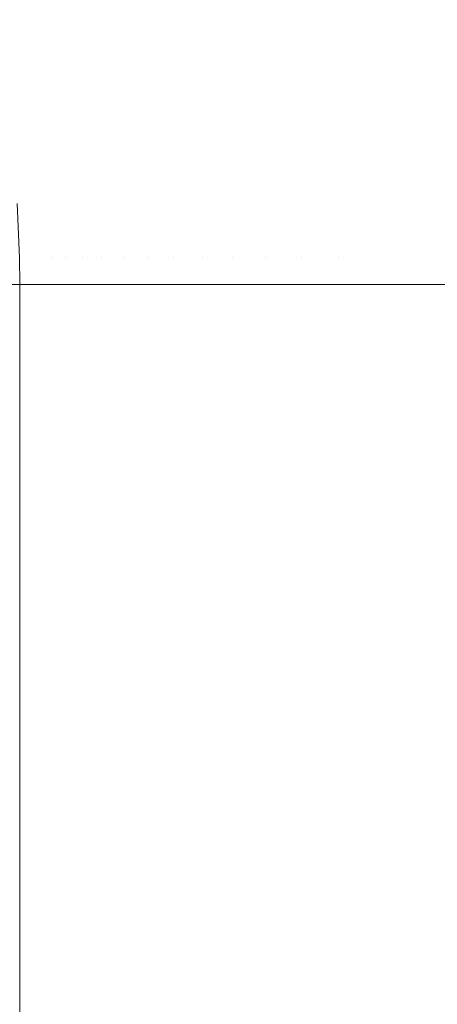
# Model space of a CAD drawing. Header units: centimetres. Extents: x -25.9 to 27.4, y -25.9 to -24.1.
# Tile 96 of 200: x -8.0286 to -7.9979, y -24.2128 to -24.1406. Entities that reach past the tile are written whole.
import ezdxf

# ---------------------------------------------------------------- set-up
doc = ezdxf.new("R2010")
doc.units = ezdxf.units.CM
doc.header["$LTSCALE"] = 2.54
doc.layers.add('Lucido design-1', color=7, linetype='Continuous')

# ---------------------------------------------------------------- blocks, each defined once
blk = doc.blocks.new('Gruppo-4-1')
at = {"color": 7, "linetype": 'Continuous', "lineweight": 9}
for points, invisible_edges in [([(-8.029413, -24.13819, 707.938491), (-8.028541, -24.13819, 707.942873), (-8.027764, -24.142123, 707.942701), (-8.028629, -24.142123, 707.938353)], 15), ([(-8.028541, -24.13819, 707.942873), (-8.027479, -24.13819, 707.947213), (-8.02671, -24.142123, 707.947007), (-8.027764, -24.142123, 707.942701)], 15), ([(-8.027479, -24.13819, 707.947213), (-8.026229, -24.13819, 707.951503), (-8.025469, -24.142123, 707.951263), (-8.02671, -24.142123, 707.947007)], 15), ([(-8.026229, -24.13819, 707.951503), (-8.024793, -24.13819, 707.955734), (-8.024044, -24.142123, 707.955461), (-8.025469, -24.142123, 707.951263)], 15), ([(-8.024793, -24.13819, 707.955734), (-8.023173, -24.13819, 707.959898), (-8.022438, -24.142123, 707.959593), (-8.024044, -24.142123, 707.955461)], 15), ([(-8.023173, -24.13819, 707.959898), (-8.021374, -24.13819, 707.963988), (-8.020652, -24.142123, 707.963651), (-8.022438, -24.142123, 707.959593)], 15), ([(-8.021374, -24.13819, 707.963988), (-8.019398, -24.13819, 707.967995), (-8.018691, -24.142123, 707.967627), (-8.020652, -24.142123, 707.963651)], 15), ([(-8.019398, -24.13819, 707.967995), (-8.017249, -24.13819, 707.971912), (-8.016559, -24.142123, 707.971514), (-8.018691, -24.142123, 707.967627)], 15), ([(-8.017249, -24.13819, 707.971912), (-8.014931, -24.13819, 707.975732), (-8.014259, -24.142123, 707.975304), (-8.016559, -24.142123, 707.971514)], 15), ([(-8.014931, -24.13819, 707.975732), (-8.012449, -24.13819, 707.979447), (-8.011796, -24.142123, 707.97899), (-8.014259, -24.142123, 707.975304)], 15), ([(-8.012449, -24.13819, 707.979447), (-8.009807, -24.13819, 707.98305), (-8.009175, -24.142123, 707.982565), (-8.011796, -24.142123, 707.97899)], 15), ([(-8.009807, -24.13819, 707.98305), (-8.00701, -24.13819, 707.986535), (-8.0064, -24.142123, 707.986023), (-8.009175, -24.142123, 707.982565)], 15), ([(-8.00701, -24.13819, 707.986535), (-8.004064, -24.13819, 707.989894), (-8.003477, -24.142123, 707.989356), (-8.0064, -24.142123, 707.986023)], 15), ([(-8.004064, -24.13819, 707.989894), (-8.000974, -24.13819, 707.993121), (-8.000411, -24.142123, 707.992558), (-8.003477, -24.142123, 707.989356)], 15), ([(-8.000974, -24.13819, 707.993121), (-7.997747, -24.13819, 707.996211), (-7.997209, -24.142123, 707.995624), (-8.000411, -24.142123, 707.992558)], 15), ([(-25.828561, -24.139011, 708.418481), (-25.828561, -24.142637, 708.419178), (27.271439, -24.142637, 708.419178), (27.271439, -24.139011, 708.418481)], 10), ([(27.271439, -24.143232, 708.419293), (27.271439, -24.142637, 708.419178), (-25.828561, -24.142637, 708.419178), (-25.828561, -24.143232, 708.419293)], 10), ([(-8.029303, -24.142123, 707.933971), (-8.028629, -24.142123, 707.938353), (-8.028001, -24.146081, 707.938242), (-8.028671, -24.146081, 707.933888)], 15), ([(-8.028629, -24.142123, 707.938353), (-8.027764, -24.142123, 707.942701), (-8.027141, -24.146081, 707.942563), (-8.028001, -24.146081, 707.938242)], 15), ([(-8.027764, -24.142123, 707.942701), (-8.02671, -24.142123, 707.947007), (-8.026094, -24.146081, 707.946842), (-8.027141, -24.146081, 707.942563)], 15), ([(-8.02671, -24.142123, 707.947007), (-8.025469, -24.142123, 707.951263), (-8.024862, -24.146081, 707.951072), (-8.026094, -24.146081, 707.946842)], 15), ([(-8.025469, -24.142123, 707.951263), (-8.024044, -24.142123, 707.955461), (-8.023445, -24.146081, 707.955243), (-8.024862, -24.146081, 707.951072)], 15), ([(-8.024044, -24.142123, 707.955461), (-8.022438, -24.142123, 707.959593), (-8.021849, -24.146081, 707.959349), (-8.023445, -24.146081, 707.955243)], 15), ([(-8.022438, -24.142123, 707.959593), (-8.020652, -24.142123, 707.963651), (-8.020074, -24.146081, 707.963382), (-8.021849, -24.146081, 707.959349)], 15), ([(-8.020652, -24.142123, 707.963651), (-8.018691, -24.142123, 707.967627), (-8.018126, -24.146081, 707.967333), (-8.020074, -24.146081, 707.963382)], 15), ([(-8.018691, -24.142123, 707.967627), (-8.016559, -24.142123, 707.971514), (-8.016007, -24.146081, 707.971195), (-8.018126, -24.146081, 707.967333)], 15), ([(-8.016559, -24.142123, 707.971514), (-8.014259, -24.142123, 707.975304), (-8.013722, -24.146081, 707.974961), (-8.016007, -24.146081, 707.971195)], 15), ([(-8.014259, -24.142123, 707.975304), (-8.011796, -24.142123, 707.97899), (-8.011274, -24.146081, 707.978624), (-8.013722, -24.146081, 707.974961)], 15), ([(-8.011796, -24.142123, 707.97899), (-8.009175, -24.142123, 707.982565), (-8.008669, -24.146081, 707.982177), (-8.011274, -24.146081, 707.978624)], 15), ([(-8.009175, -24.142123, 707.982565), (-8.0064, -24.142123, 707.986023), (-8.005912, -24.146081, 707.985613), (-8.008669, -24.146081, 707.982177)], 15), ([(-8.0064, -24.142123, 707.986023), (-8.003477, -24.142123, 707.989356), (-8.003007, -24.146081, 707.988925), (-8.005912, -24.146081, 707.985613)], 15), ([(-8.003477, -24.142123, 707.989356), (-8.000411, -24.142123, 707.992558), (-7.99996, -24.146081, 707.992107), (-8.003007, -24.146081, 707.988925)], 15), ([(-8.000411, -24.142123, 707.992558), (-7.997209, -24.142123, 707.995624), (-7.996778, -24.146081, 707.995154), (-7.99996, -24.146081, 707.992107)], 15), ([(-25.828561, -24.143232, 708.419293), (-25.828561, -24.146949, 708.419843), (27.271439, -24.146949, 708.419843), (27.271439, -24.143232, 708.419293)], 10), ([(-8.029151, -24.146081, 707.929509), (-8.028671, -24.146081, 707.933888), (-8.028197, -24.150055, 707.933826), (-8.028675, -24.150055, 707.929467)], 15), ([(-8.028671, -24.146081, 707.933888), (-8.028001, -24.146081, 707.938242), (-8.02753, -24.150055, 707.938159), (-8.028197, -24.150055, 707.933826)], 15), ([(-8.028001, -24.146081, 707.938242), (-8.027141, -24.146081, 707.942563), (-8.026675, -24.150055, 707.94246), (-8.02753, -24.150055, 707.938159)], 15), ([(-8.027141, -24.146081, 707.942563), (-8.026094, -24.146081, 707.946842), (-8.025633, -24.150055, 707.946719), (-8.026675, -24.150055, 707.94246)], 15), ([(-8.026094, -24.146081, 707.946842), (-8.024862, -24.146081, 707.951072), (-8.024406, -24.150055, 707.950928), (-8.025633, -24.150055, 707.946719)], 15), ([(-8.024862, -24.146081, 707.951072), (-8.023445, -24.146081, 707.955243), (-8.022997, -24.150055, 707.95508), (-8.024406, -24.150055, 707.950928)], 15), ([(-8.023445, -24.146081, 707.955243), (-8.021849, -24.146081, 707.959349), (-8.021407, -24.150055, 707.959167), (-8.022997, -24.150055, 707.95508)], 15), ([(-8.021849, -24.146081, 707.959349), (-8.020074, -24.146081, 707.963382), (-8.019642, -24.150055, 707.96318), (-8.021407, -24.150055, 707.959167)], 15), ([(-8.020074, -24.146081, 707.963382), (-8.018126, -24.146081, 707.967333), (-8.017702, -24.150055, 707.967112), (-8.019642, -24.150055, 707.96318)], 15), ([(-8.018126, -24.146081, 707.967333), (-8.016007, -24.146081, 707.971195), (-8.015593, -24.150055, 707.970956), (-8.017702, -24.150055, 707.967112)], 15), ([(-8.016007, -24.146081, 707.971195), (-8.013722, -24.146081, 707.974961), (-8.013319, -24.150055, 707.974705), (-8.015593, -24.150055, 707.970956)], 15), ([(-8.013722, -24.146081, 707.974961), (-8.011274, -24.146081, 707.978624), (-8.010883, -24.150055, 707.97835), (-8.013319, -24.150055, 707.974705)], 15), ([(-8.011274, -24.146081, 707.978624), (-8.008669, -24.146081, 707.982177), (-8.00829, -24.150055, 707.981886), (-8.010883, -24.150055, 707.97835)], 15), ([(-8.008669, -24.146081, 707.982177), (-8.005912, -24.146081, 707.985613), (-8.005546, -24.150055, 707.985306), (-8.00829, -24.150055, 707.981886)], 15), ([(-8.005912, -24.146081, 707.985613), (-8.003007, -24.146081, 707.988925), (-8.002655, -24.150055, 707.988602), (-8.005546, -24.150055, 707.985306)], 15), ([(-8.003007, -24.146081, 707.988925), (-7.99996, -24.146081, 707.992107), (-7.999623, -24.150055, 707.99177), (-8.002655, -24.150055, 707.988602)], 15), ([(-7.99996, -24.146081, 707.992107), (-7.996778, -24.146081, 707.995154), (-7.996455, -24.150055, 707.994802), (-7.999623, -24.150055, 707.99177)], 15), ([(27.271439, -24.147491, 708.419923), (27.271439, -24.146949, 708.419843), (-25.828561, -24.146949, 708.419843), (-25.828561, -24.147491, 708.419923)], 10), ([(-25.828561, -24.147491, 708.419923), (-25.828561, -24.151285, 708.420318), (27.271439, -24.151285, 708.420318), (27.271439, -24.147491, 708.419923)], 10), ([(-8.028962, -24.150055, 707.925092), (-8.028675, -24.150055, 707.929467), (-8.028358, -24.154039, 707.92944), (-8.028644, -24.154039, 707.925078)], 15), ([(-8.028675, -24.150055, 707.929467), (-8.028197, -24.150055, 707.933826), (-8.027882, -24.154039, 707.933784), (-8.028358, -24.154039, 707.92944)], 15), ([(-8.028197, -24.150055, 707.933826), (-8.02753, -24.150055, 707.938159), (-8.027217, -24.154039, 707.938104), (-8.027882, -24.154039, 707.933784)], 15), ([(-8.02753, -24.150055, 707.938159), (-8.026675, -24.150055, 707.94246), (-8.026365, -24.154039, 707.942391), (-8.027217, -24.154039, 707.938104)], 15), ([(-8.026675, -24.150055, 707.94246), (-8.025633, -24.150055, 707.946719), (-8.025326, -24.154039, 707.946636), (-8.026365, -24.154039, 707.942391)], 15), ([(-8.025633, -24.150055, 707.946719), (-8.024406, -24.150055, 707.950928), (-8.024103, -24.154039, 707.950832), (-8.025326, -24.154039, 707.946636)], 15), ([(-8.024406, -24.150055, 707.950928), (-8.022997, -24.150055, 707.95508), (-8.022698, -24.154039, 707.954971), (-8.024103, -24.154039, 707.950832)], 15), ([(-8.022997, -24.150055, 707.95508), (-8.021407, -24.150055, 707.959167), (-8.021114, -24.154039, 707.959045), (-8.022698, -24.154039, 707.954971)], 15), ([(-8.021407, -24.150055, 707.959167), (-8.019642, -24.150055, 707.96318), (-8.019353, -24.154039, 707.963045), (-8.021114, -24.154039, 707.959045)], 15), ([(-8.019642, -24.150055, 707.96318), (-8.017702, -24.150055, 707.967112), (-8.01742, -24.154039, 707.966965), (-8.019353, -24.154039, 707.963045)], 15), ([(-8.017702, -24.150055, 707.967112), (-8.015593, -24.150055, 707.970956), (-8.015318, -24.154039, 707.970797), (-8.01742, -24.154039, 707.966965)], 15), ([(-8.015593, -24.150055, 707.970956), (-8.013319, -24.150055, 707.974705), (-8.013051, -24.154039, 707.974534), (-8.015318, -24.154039, 707.970797)], 15), ([(-8.013319, -24.150055, 707.974705), (-8.010883, -24.150055, 707.97835), (-8.010622, -24.154039, 707.978168), (-8.013051, -24.154039, 707.974534)], 15), ([(-8.010883, -24.150055, 707.97835), (-8.00829, -24.150055, 707.981886), (-8.008038, -24.154039, 707.981693), (-8.010622, -24.154039, 707.978168)], 15), ([(-8.00829, -24.150055, 707.981886), (-8.005546, -24.150055, 707.985306), (-8.005302, -24.154039, 707.985101), (-8.008038, -24.154039, 707.981693)], 15), ([(-8.005546, -24.150055, 707.985306), (-8.002655, -24.150055, 707.988602), (-8.00242, -24.154039, 707.988388), (-8.005302, -24.154039, 707.985101)], 15), ([(-8.002655, -24.150055, 707.988602), (-7.999623, -24.150055, 707.99177), (-7.999398, -24.154039, 707.991545), (-8.00242, -24.154039, 707.988388)], 15), ([(-7.999623, -24.150055, 707.99177), (-7.996455, -24.150055, 707.994802), (-7.996241, -24.154039, 707.994567), (-7.999398, -24.154039, 707.991545)], 15), ([(27.271439, -24.151781, 708.42037), (27.271439, -24.151285, 708.420318), (-25.828561, -24.151285, 708.420318), (-25.828561, -24.151781, 708.42037)], 10), ([(-25.828561, -24.151781, 708.42037), (-25.828561, -24.155639, 708.420605), (27.271439, -24.155639, 708.420605), (27.271439, -24.151781, 708.42037)], 10), ([(-8.028739, -24.154039, 707.920708), (-8.028644, -24.154039, 707.925078), (-8.028486, -24.158028, 707.925071), (-8.028581, -24.158028, 707.920708)], 7), ([(-8.028644, -24.154039, 707.925078), (-8.028358, -24.154039, 707.92944), (-8.0282, -24.158028, 707.929426), (-8.028486, -24.158028, 707.925071)], 15), ([(-8.028358, -24.154039, 707.92944), (-8.027882, -24.154039, 707.933784), (-8.027725, -24.158028, 707.933764), (-8.0282, -24.158028, 707.929426)], 15), ([(-8.027882, -24.154039, 707.933784), (-8.027217, -24.154039, 707.938104), (-8.027061, -24.158028, 707.938077), (-8.027725, -24.158028, 707.933764)], 15), ([(-8.027217, -24.154039, 707.938104), (-8.026365, -24.154039, 707.942391), (-8.02621, -24.158028, 707.942357), (-8.027061, -24.158028, 707.938077)], 15), ([(-8.026365, -24.154039, 707.942391), (-8.025326, -24.154039, 707.946636), (-8.025173, -24.158028, 707.946595), (-8.02621, -24.158028, 707.942357)], 15), ([(-8.025326, -24.154039, 707.946636), (-8.024103, -24.154039, 707.950832), (-8.023952, -24.158028, 707.950785), (-8.025173, -24.158028, 707.946595)], 15), ([(-8.024103, -24.154039, 707.950832), (-8.022698, -24.154039, 707.954971), (-8.022549, -24.158028, 707.954917), (-8.023952, -24.158028, 707.950785)], 15), ([(-8.022698, -24.154039, 707.954971), (-8.021114, -24.154039, 707.959045), (-8.020967, -24.158028, 707.958984), (-8.022549, -24.158028, 707.954917)], 15), ([(-8.021114, -24.154039, 707.959045), (-8.019353, -24.154039, 707.963045), (-8.01921, -24.158028, 707.962978), (-8.020967, -24.158028, 707.958984)], 15), ([(-8.019353, -24.154039, 707.963045), (-8.01742, -24.154039, 707.966965), (-8.01728, -24.158028, 707.966892), (-8.01921, -24.158028, 707.962978)], 15), ([(-8.01742, -24.154039, 707.966965), (-8.015318, -24.154039, 707.970797), (-8.015181, -24.158028, 707.970718), (-8.01728, -24.158028, 707.966892)], 15), ([(-8.015318, -24.154039, 707.970797), (-8.013051, -24.154039, 707.974534), (-8.012917, -24.158028, 707.974449), (-8.015181, -24.158028, 707.970718)], 15), ([(-8.013051, -24.154039, 707.974534), (-8.010622, -24.154039, 707.978168), (-8.010493, -24.158028, 707.978077), (-8.012917, -24.158028, 707.974449)], 15), ([(-8.010622, -24.154039, 707.978168), (-8.008038, -24.154039, 707.981693), (-8.007912, -24.158028, 707.981596), (-8.010493, -24.158028, 707.978077)], 15), ([(-8.008038, -24.154039, 707.981693), (-8.005302, -24.154039, 707.985101), (-8.005181, -24.158028, 707.985), (-8.007912, -24.158028, 707.981596)], 15), ([(-8.005302, -24.154039, 707.985101), (-8.00242, -24.154039, 707.988388), (-8.002303, -24.158028, 707.988281), (-8.005181, -24.158028, 707.985)], 15), ([(-8.00242, -24.154039, 707.988388), (-7.999398, -24.154039, 707.991545), (-7.999286, -24.158028, 707.991433), (-8.002303, -24.158028, 707.988281)], 15), ([(-7.999398, -24.154039, 707.991545), (-7.996241, -24.154039, 707.994567), (-7.996134, -24.158028, 707.994451), (-7.999286, -24.158028, 707.991433)], 15), ([(27.271439, -24.156084, 708.420632), (27.271439, -24.155639, 708.420605), (-25.828561, -24.155639, 708.420605), (-25.828561, -24.156084, 708.420632)], 10), ([(-25.828561, -24.156084, 708.420632), (-25.828561, -24.16, 708.420708), (27.271439, -24.16, 708.420708), (27.271439, -24.156084, 708.420632)], 8), ([(-8.028494, -24.16, 707.923783), (-8.028561, -24.16, 707.920708), (-8.028581, -24.158028, 707.920708), (-8.028486, -24.158028, 707.925071)], 12), ([(-8.028486, -24.158028, 707.925071), (-8.028466, -24.16, 707.92507), (-8.028494, -24.16, 707.923783)], 9), ([(-8.028279, -24.16, 707.927927), (-8.028466, -24.16, 707.92507), (-8.028486, -24.158028, 707.925071), (-8.0282, -24.158028, 707.929426)], 14), ([(-8.0282, -24.158028, 707.929426), (-8.028181, -24.16, 707.929424), (-8.028279, -24.16, 707.927927)], 9), ([(-8.027892, -24.16, 707.932063), (-8.028181, -24.16, 707.929424), (-8.0282, -24.158028, 707.929426), (-8.027725, -24.158028, 707.933764)], 14), ([(-8.027725, -24.158028, 707.933764), (-8.027706, -24.16, 707.933761), (-8.027892, -24.16, 707.932063)], 9), ([(-8.027333, -24.16, 707.936182), (-8.027706, -24.16, 707.933761), (-8.027725, -24.158028, 707.933764), (-8.027061, -24.158028, 707.938077)], 14), ([(-8.027061, -24.158028, 707.938077), (-8.027042, -24.16, 707.938073), (-8.027333, -24.16, 707.936182)], 9), ([(-8.026603, -24.16, 707.940279), (-8.027042, -24.16, 707.938073), (-8.027061, -24.158028, 707.938077), (-8.02621, -24.158028, 707.942357)], 14), ([(-8.02621, -24.158028, 707.942357), (-8.026191, -24.16, 707.942352), (-8.026603, -24.16, 707.940279)], 9), ([(-8.02621, -24.158028, 707.942357), (-8.025173, -24.158028, 707.946595), (-8.025154, -24.16, 707.94659), (-8.025703, -24.16, 707.944345)], 11), ([(-8.025703, -24.16, 707.944345), (-8.026191, -24.16, 707.942352), (-8.02621, -24.158028, 707.942357)], 10), ([(-8.025173, -24.158028, 707.946595), (-8.023952, -24.158028, 707.950785), (-8.023933, -24.16, 707.950779), (-8.024634, -24.16, 707.948374)], 11), ([(-8.024634, -24.16, 707.948374), (-8.025154, -24.16, 707.94659), (-8.025173, -24.158028, 707.946595)], 10), ([(-8.023952, -24.158028, 707.950785), (-8.022549, -24.158028, 707.954917), (-8.022531, -24.16, 707.95491), (-8.023397, -24.16, 707.952358)], 11), ([(-8.023397, -24.16, 707.952358), (-8.023933, -24.16, 707.950779), (-8.023952, -24.158028, 707.950785)], 10), ([(-8.022549, -24.158028, 707.954917), (-8.020967, -24.158028, 707.958984), (-8.020949, -24.16, 707.958977), (-8.021994, -24.16, 707.956291)], 11), ([(-8.021994, -24.16, 707.956291), (-8.022531, -24.16, 707.95491), (-8.022549, -24.158028, 707.954917)], 10), ([(-8.020967, -24.158028, 707.958984), (-8.01921, -24.158028, 707.962978), (-8.019192, -24.16, 707.96297), (-8.020426, -24.16, 707.960165)], 11), ([(-8.020426, -24.16, 707.960165), (-8.020949, -24.16, 707.958977), (-8.020967, -24.158028, 707.958984)], 10), ([(-8.01921, -24.158028, 707.962978), (-8.01728, -24.158028, 707.966892), (-8.017263, -24.16, 707.966883), (-8.018697, -24.16, 707.963975)], 11), ([(-8.018697, -24.16, 707.963975), (-8.019192, -24.16, 707.96297), (-8.01921, -24.158028, 707.962978)], 10), ([(-8.01728, -24.158028, 707.966892), (-8.015181, -24.158028, 707.970718), (-8.015164, -24.16, 707.970708), (-8.016808, -24.16, 707.967712)], 11), ([(-8.016808, -24.16, 707.967712), (-8.017263, -24.16, 707.966883), (-8.01728, -24.158028, 707.966892)], 10), ([(-8.015181, -24.158028, 707.970718), (-8.012917, -24.158028, 707.974449), (-8.012901, -24.16, 707.974438), (-8.014762, -24.16, 707.971371)], 11), ([(-8.014762, -24.16, 707.971371), (-8.015164, -24.16, 707.970708), (-8.015181, -24.158028, 707.970718)], 10), ([(-8.012917, -24.158028, 707.974449), (-8.010493, -24.158028, 707.978077), (-8.010477, -24.16, 707.978066), (-8.012563, -24.16, 707.974944)], 11), ([(-8.012563, -24.16, 707.974944), (-8.012901, -24.16, 707.974438), (-8.012917, -24.158028, 707.974449)], 10), ([(-8.010493, -24.158028, 707.978077), (-8.007912, -24.158028, 707.981596), (-8.007897, -24.16, 707.981585), (-8.010213, -24.16, 707.978425)], 11), ([(-8.010213, -24.16, 707.978425), (-8.010477, -24.16, 707.978066), (-8.010493, -24.158028, 707.978077)], 10), ([(-8.007912, -24.158028, 707.981596), (-8.005181, -24.158028, 707.985), (-8.005166, -24.16, 707.984987), (-8.007717, -24.16, 707.981809)], 11), ([(-8.007717, -24.16, 707.981809), (-8.007897, -24.16, 707.981585), (-8.007912, -24.158028, 707.981596)], 10), ([(-8.0023, -24.16, 707.988255), (-8.005078, -24.16, 707.985087), (-8.005181, -24.158028, 707.985), (-8.002303, -24.158028, 707.988281)], 14), ([(-8.005078, -24.16, 707.985087), (-8.005166, -24.16, 707.984987), (-8.005181, -24.158028, 707.985)], 10), ([(-8.002303, -24.158028, 707.988281), (-8.002289, -24.16, 707.988267), (-8.0023, -24.16, 707.988255)], 9), ([(-7.999384, -24.16, 707.991302), (-8.002289, -24.16, 707.988267), (-8.002303, -24.158028, 707.988281), (-7.999286, -24.158028, 707.991433)], 14), ([(-7.999286, -24.158028, 707.991433), (-7.999272, -24.16, 707.991419), (-7.999384, -24.16, 707.991302)], 9), ([(-7.996339, -24.16, 707.994227), (-7.999272, -24.16, 707.991419), (-7.999286, -24.158028, 707.991433), (-7.996134, -24.158028, 707.994451)], 14), ([(-8.028561, -24.16, 707.920708), (-8.028494, -24.16, 707.923783), (-8.028496, -25.36, 707.923783), (-8.02856, -25.36, 707.921253)], 10), ([(-8.02856, -25.36, 707.921253), (-8.028561, -25.36, 707.920708), (-8.028561, -24.16, 707.920708)], 8), ([(-8.028461, -25.36, 707.925183), (-8.028496, -25.36, 707.923783), (-8.028494, -24.16, 707.923783), (-8.028466, -24.16, 707.92507)], 10), ([(-8.028466, -24.16, 707.92507), (-8.028279, -24.16, 707.927927), (-8.028282, -25.36, 707.927928), (-8.028461, -25.36, 707.925183)], 10), ([(-8.028195, -25.36, 707.929258), (-8.028282, -25.36, 707.927928), (-8.028279, -24.16, 707.927927), (-8.028181, -24.16, 707.929424)], 10), ([(-8.028181, -24.16, 707.929424), (-8.027892, -24.16, 707.932063), (-8.027897, -25.36, 707.932064), (-8.028195, -25.36, 707.929258)], 10), ([(-8.027763, -25.36, 707.933322), (-8.027897, -25.36, 707.932064), (-8.027892, -24.16, 707.932063), (-8.027706, -24.16, 707.933761)], 10), ([(-8.027706, -24.16, 707.933761), (-8.027333, -24.16, 707.936182), (-8.027339, -25.36, 707.936183), (-8.027763, -25.36, 707.933322)], 10), ([(-8.027164, -25.36, 707.937369), (-8.027339, -25.36, 707.936183), (-8.027333, -24.16, 707.936182), (-8.027042, -24.16, 707.938073)], 10), ([(-8.02661, -25.36, 707.94028), (-8.027164, -25.36, 707.937369), (-8.027042, -24.16, 707.938073)], 10), ([(-8.027042, -24.16, 707.938073), (-8.026603, -24.16, 707.940279), (-8.02661, -25.36, 707.94028)], 10), ([(-8.026399, -25.36, 707.941392), (-8.02661, -25.36, 707.94028), (-8.026603, -24.16, 707.940279), (-8.026191, -24.16, 707.942352)], 10), ([(-8.025711, -25.36, 707.944347), (-8.026399, -25.36, 707.941392), (-8.026191, -24.16, 707.942352)], 10), ([(-8.026191, -24.16, 707.942352), (-8.025703, -24.16, 707.944345), (-8.025711, -25.36, 707.944347)], 10), ([(-8.025469, -25.36, 707.945383), (-8.025711, -25.36, 707.944347), (-8.025703, -24.16, 707.944345), (-8.025154, -24.16, 707.94659)], 10), ([(-8.024642, -25.36, 707.948376), (-8.025469, -25.36, 707.945383), (-8.025154, -24.16, 707.94659)], 10), ([(-8.025154, -24.16, 707.94659), (-8.024634, -24.16, 707.948374), (-8.024642, -25.36, 707.948376)], 10), ([(-8.024376, -25.36, 707.949337), (-8.024642, -25.36, 707.948376), (-8.024634, -24.16, 707.948374), (-8.023933, -24.16, 707.950779)], 10), ([(-8.023404, -25.36, 707.952361), (-8.024376, -25.36, 707.949337), (-8.023933, -24.16, 707.950779)], 10), ([(-8.023933, -24.16, 707.950779), (-8.023397, -24.16, 707.952358), (-8.023404, -25.36, 707.952361)], 10), ([(-8.02312, -25.36, 707.953245), (-8.023404, -25.36, 707.952361), (-8.023397, -24.16, 707.952358)], 10), ([(-8.02312, -25.36, 707.953245), (-8.023397, -24.16, 707.952358), (-8.022531, -24.16, 707.95491)], 9), ([(-8.022531, -24.16, 707.95491), (-8.022001, -25.36, 707.956294), (-8.02312, -25.36, 707.953245)], 9), ([(-8.022531, -24.16, 707.95491), (-8.021994, -24.16, 707.956291), (-8.022001, -25.36, 707.956294)], 10), ([(-8.021704, -25.36, 707.957103), (-8.022001, -25.36, 707.956294), (-8.021994, -24.16, 707.956291)], 10), ([(-8.021704, -25.36, 707.957103), (-8.021994, -24.16, 707.956291), (-8.020949, -24.16, 707.958977)], 9), ([(-8.020949, -24.16, 707.958977), (-8.020432, -25.36, 707.960168), (-8.021704, -25.36, 707.957103)], 9), ([(-8.020949, -24.16, 707.958977), (-8.020426, -24.16, 707.960165), (-8.020432, -25.36, 707.960168)], 10), ([(-8.020128, -25.36, 707.960902), (-8.020432, -25.36, 707.960168), (-8.020426, -24.16, 707.960165)], 10), ([(-8.020128, -25.36, 707.960902), (-8.020426, -24.16, 707.960165), (-8.019192, -24.16, 707.96297)], 9), ([(-8.019192, -24.16, 707.96297), (-8.018702, -25.36, 707.963978), (-8.020128, -25.36, 707.960902)], 9), ([(-8.019192, -24.16, 707.96297), (-8.018697, -24.16, 707.963975), (-8.018702, -25.36, 707.963978)], 10), ([(-8.018397, -25.36, 707.964636), (-8.018702, -25.36, 707.963978), (-8.018697, -24.16, 707.963975)], 10), ([(-8.018397, -25.36, 707.964636), (-8.018697, -24.16, 707.963975), (-8.017263, -24.16, 707.966883)], 9), ([(-8.017263, -24.16, 707.966883), (-8.016812, -25.36, 707.967715), (-8.018397, -25.36, 707.964636)], 9), ([(-8.017263, -24.16, 707.966883), (-8.016808, -24.16, 707.967712), (-8.016812, -25.36, 707.967715)], 10), ([(-8.016511, -25.36, 707.968299), (-8.016812, -25.36, 707.967715), (-8.016808, -24.16, 707.967712)], 10), ([(-8.016511, -25.36, 707.968299), (-8.016808, -24.16, 707.967712), (-8.015164, -24.16, 707.970708)], 9), ([(-8.015164, -24.16, 707.970708), (-8.014765, -25.36, 707.971373), (-8.016511, -25.36, 707.968299)], 9), ([(-8.015164, -24.16, 707.970708), (-8.014762, -24.16, 707.971371), (-8.014765, -25.36, 707.971373)], 10), ([(-8.014474, -25.36, 707.971885), (-8.014765, -25.36, 707.971373), (-8.014762, -24.16, 707.971371)], 10), ([(-8.014474, -25.36, 707.971885), (-8.014762, -24.16, 707.971371), (-8.012901, -24.16, 707.974438)], 9), ([(-8.012901, -24.16, 707.974438), (-8.012564, -25.36, 707.974945), (-8.014474, -25.36, 707.971885)], 9), ([(-8.012901, -24.16, 707.974438), (-8.012563, -24.16, 707.974944), (-8.012564, -25.36, 707.974945)], 10), ([(-8.012289, -25.36, 707.975386), (-8.012564, -25.36, 707.974945), (-8.012563, -24.16, 707.974944)], 10), ([(-8.012289, -25.36, 707.975386), (-8.012563, -24.16, 707.974944), (-8.010477, -24.16, 707.978066)], 9), ([(-8.010477, -24.16, 707.978066), (-8.010213, -25.36, 707.978426), (-8.012289, -25.36, 707.975386)], 9), ([(-8.010477, -24.16, 707.978066), (-8.010213, -24.16, 707.978425), (-8.010213, -25.36, 707.978426)], 10), ([(-8.00996, -25.36, 707.978797), (-8.010213, -24.16, 707.978425), (-8.007897, -24.16, 707.981585)], 9), ([(-8.00996, -25.36, 707.978797), (-8.010213, -25.36, 707.978426), (-8.010213, -24.16, 707.978425)], 10), ([(-8.007897, -24.16, 707.981585), (-8.007716, -25.36, 707.981808), (-8.00996, -25.36, 707.978797)], 9), ([(-8.007897, -24.16, 707.981585), (-8.007717, -24.16, 707.981809), (-8.007716, -25.36, 707.981808)], 10), ([(-8.00749, -25.36, 707.982112), (-8.007717, -24.16, 707.981809), (-8.005166, -24.16, 707.984987)], 9), ([(-8.00749, -25.36, 707.982112), (-8.007716, -25.36, 707.981808), (-8.007717, -24.16, 707.981809)], 10), ([(-8.005166, -24.16, 707.984987), (-8.005076, -25.36, 707.985086), (-8.00749, -25.36, 707.982112)], 9), ([(-8.005166, -24.16, 707.984987), (-8.005078, -24.16, 707.985087), (-8.005076, -25.36, 707.985086)], 10), ([(-8.005078, -24.16, 707.985087), (-8.0023, -24.16, 707.988255), (-8.002297, -25.36, 707.988252), (-8.004882, -25.36, 707.985324)], 10), ([(-8.004882, -25.36, 707.985324), (-8.005076, -25.36, 707.985086), (-8.005078, -24.16, 707.985087)], 10), ([(-8.002141, -25.36, 707.988429), (-8.002297, -25.36, 707.988252), (-8.0023, -24.16, 707.988255), (-8.002289, -24.16, 707.988268)], 10), ([(-8.002289, -24.16, 707.988268), (-7.999384, -25.36, 707.991302), (-8.002141, -25.36, 707.988429)], 9), ([(-8.002289, -24.16, 707.988268), (-7.999384, -24.16, 707.991302), (-7.999384, -25.36, 707.991302)], 10), ([(-7.999272, -25.36, 707.991419), (-7.999384, -25.36, 707.991302), (-7.999384, -24.16, 707.991302), (-7.999272, -24.16, 707.991419)], 10), ([(-7.996734, -25.36, 707.993869), (-7.999272, -25.36, 707.991419), (-7.999272, -24.16, 707.991419), (-7.996339, -24.16, 707.994227)], 10)]:
    blk.add_3dface(points, dxfattribs=dict(at, invisible_edges=invisible_edges))
for points in [[(-25.828561, -24.16, 708.420708), (-25.828561, -25.76, 708.420708), (27.271439, -25.76, 708.420708), (27.271439, -24.16, 708.420708)], [(-8.028561, -25.36, 707.720708), (-8.028561, -24.16, 707.720708), (-8.028561, -24.16, 707.920708), (-8.028561, -25.36, 707.920708)]]:
    blk.add_3dface(points, dxfattribs=at)

msp = doc.modelspace()

# ---------------------------------------------------------------- block references
at = {"layer": 'Lucido design-1', "color": 7}
msp.add_blockref('Gruppo-4-1', (0, 0), dxfattribs=at)

doc.saveas('drawing.dxf')
